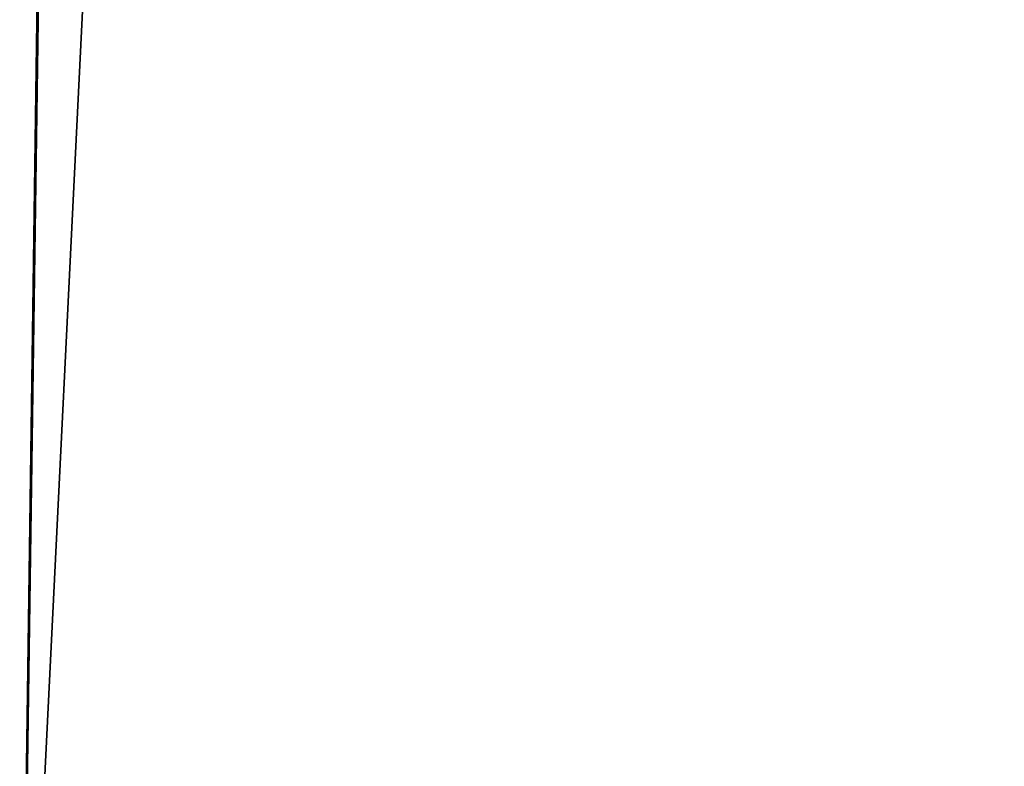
# Model space of a CAD drawing. Header units: millimetres. Extents: x -150 to 150, y 436 to 537.
# Tile 242 of 256: x -135.5644 to -135.549, y 505.8972 to 505.9089. Entities that reach past the tile are written whole.
import ezdxf

# ---------------------------------------------------------------- set-up
doc = ezdxf.new("R2010")
doc.units = ezdxf.units.MM
doc.header["$LTSCALE"] = 52.148148
for name, color, linetype in [('28', 7, 'CONTINUOUS'), ('36', 7, 'CONTINUOUS'), ('41', 7, 'CONTINUOUS'), ('43', 7, 'CONTINUOUS')]:
    doc.layers.add(name, color=color, linetype=linetype)

msp = doc.modelspace()

# ---------------------------------------------------------------- linework, layer by layer
at = {"layer": '28', "linetype": 'CONTINUOUS'}
for points in [[(-135.839114, 518.466554, 111.785742), (-135.564396, 505.889111, 111.909348), (-135.394454, 518.298678, 111.976126), (-135.839114, 518.466554, 111.785742)], [(-135.564396, 505.889111, 111.909348), (-134.945109, 505.889111, 112.119552), (-135.394454, 518.298678, 111.976126), (-135.564396, 505.889111, 111.909348)]]:
    msp.add_3dface(points, dxfattribs=at)
at = {"layer": '36', "linetype": 'CONTINUOUS'}
for points in [[(-136.151008, 505.889111, -27.040283), (-135.824726, 518.46031, -27.212918), (-135.564391, 505.889111, -27.329552), (-136.151008, 505.889111, -27.040283)], [(-135.824726, 518.46031, -27.212918), (-135.384341, 518.295338, -27.400078), (-135.564391, 505.889111, -27.329552), (-135.824726, 518.46031, -27.212918)], [(-135.384341, 518.295338, -27.400078), (-134.960456, 518.174144, -27.535616), (-135.564391, 505.889111, -27.329552), (-135.384341, 518.295338, -27.400078)], [(-135.564391, 505.889111, -27.329552), (-134.960456, 518.174144, -27.535616), (-134.945119, 505.889111, -27.539751), (-135.564391, 505.889111, -27.329552)]]:
    msp.add_3dface(points, dxfattribs=at)
at = {"layer": '41', "linetype": 'CONTINUOUS'}
for points in [[(-150, 535.299099, -150), (150, 535.299099, -150), (-150, 435.899099, -150), (-150, 535.299099, -150)], [(150, 535.299099, -150), (150, 435.899099, -150), (-150, 435.899099, -150), (150, 535.299099, -150)]]:
    msp.add_3dface(points, dxfattribs=at)
at = {"layer": '43', "linetype": 'CONTINUOUS'}
for points in [[(150, 435.899099, 150), (150, 535.299099, 150), (-150, 535.299099, 150), (150, 435.899099, 150)], [(150, 435.899099, 150), (-150, 535.299099, 150), (-150, 435.899099, 150), (150, 435.899099, 150)]]:
    msp.add_3dface(points, dxfattribs=at)

doc.saveas('drawing.dxf')
